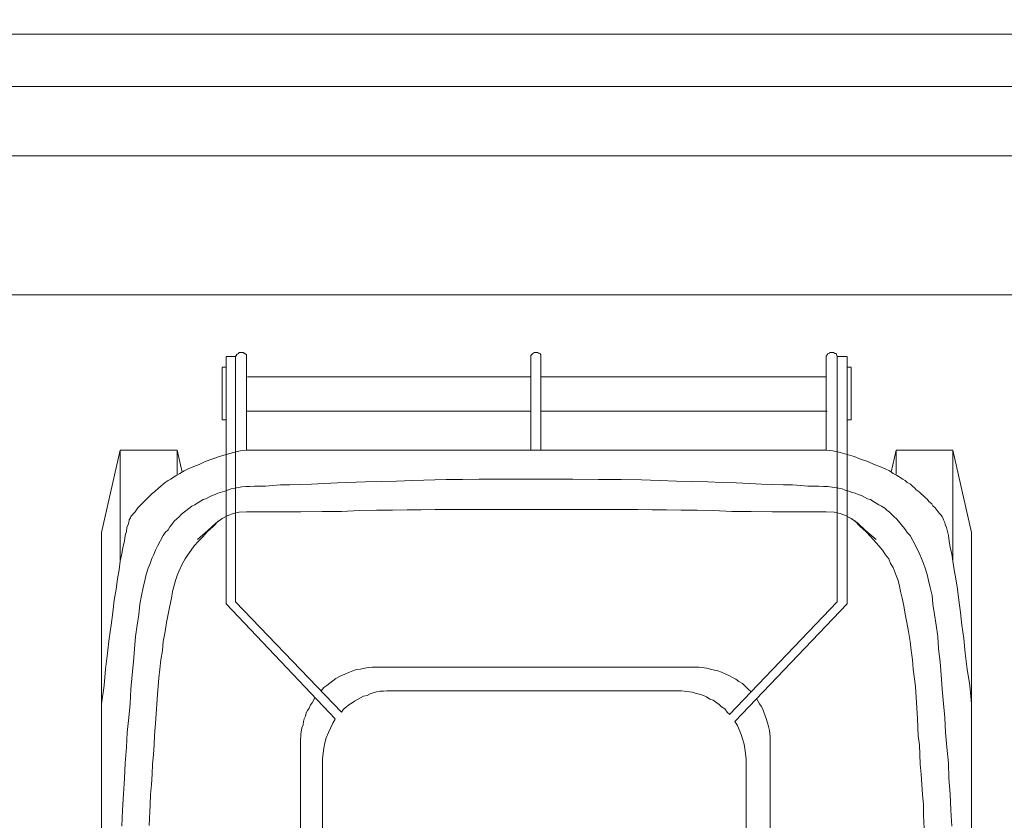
# Model space of a CAD drawing. Header units: inches. Extents: x 43593 to 117387, y -66787 to -26237.
# Tile 253 of 256: x 50150 to 50206, y -29484 to -29438. Entities that reach past the tile are written whole.
import ezdxf

# ---------------------------------------------------------------- set-up
doc = ezdxf.new("R2010")
doc.units = ezdxf.units.IN
doc.header["$MEASUREMENT"] = 0
doc.layers.get('0').update_dxf_attribs({"lineweight": 0})
doc.layers.get('Defpoints').update_dxf_attribs({"lineweight": 0})
for name, color, linetype, lineweight in [('p--kosz śmietnik', 252, 'Continuous', 0), ('p--obrzeże bet.', 252, 'Continuous', 0), ('p--wymiary-1-200', 7, 'Continuous', 0)]:
    doc.layers.add(name, color=color, linetype=linetype, lineweight=lineweight)
doc.styles.add('1-200', font='arial.ttf', dxfattribs={"width": 0.75, "height": 35})
doc.linetypes.add('OGRODZENIE1', pattern='A,0.4,-0.06,[143,RODZLIN.shx,S=0.012,R=0,X=0,Y=0],-0.06,0.4', length=0.92)
doc.dimstyles.new('1-200', dxfattribs={"dimtxt": 35, "dimasz": 10, "dimexe": 15, "dimexo": 10, "dimgap": 0.09, "dimtad": 0, "dimdsep": 46, "dimtxsty": '1-200', "dimblk": 'OBLIQUE', "dimcen": 0.09, "dimadec": 0, "dimazin": 0, "dimtfac": 1, "dimtdec": 4, "dimtix": 1, "dimtofl": 0, "dimtmove": 0, "dimatfit": 3, "dimldrblk": 'OBLIQUE', "dimfxl": 15, "dimfxlon": 1, "dimtvp": 0.7, "dimtolj": 1, "dimtzin": 0, "dimarcsym": 0})

# ---------------------------------------------------------------- blocks, each defined once
blk = doc.blocks.new('kosz120L-rzut')
at = {"linetype": 'Continuous'}
for points in [[(-16.449, 57.424), (-15.903, 57.424)], [(-16.449, 43.182), (-16.449, 57.401)], [(-15.835, 57.538), (-15.903, 57.424)], [(-15.858, 57.492), (-15.903, 57.424)], [(-15.903, 43.296), (-15.903, 57.424)], [(-15.903, 57.356), (-15.903, 57.424)], [(-15.835, 57.538), (-15.858, 57.492)], [(-15.812, 57.561), (-15.835, 57.538)], [(-15.812, 57.561), (-15.835, 57.538)], [(-15.744, 57.606), (-15.812, 57.561)], [(-15.744, 57.606), (-15.812, 57.561)], [(-15.698, 57.652), (-15.744, 57.606)], [(-15.698, 57.652), (-15.744, 57.606)], [(-15.471, 57.652), (-15.698, 57.652)], [(-15.471, 57.652), (-15.698, 57.652)], [(-15.425, 57.629), (-15.471, 57.652)], [(-15.425, 57.629), (-15.471, 57.652)], [(-15.38, 57.629), (-15.425, 57.629)], [(-15.38, 57.629), (-15.425, 57.629)], [(-15.266, 57.515), (-15.38, 57.629)], [(-15.266, 57.515), (-15.38, 57.629)], [(-15.266, 57.447), (-15.266, 57.515)], [(-15.266, 57.447), (-15.266, 57.515)], [(-15.266, 52.032), (-15.266, 57.447)], [(1.206, 57.606), (1.092, 57.492)], [(1.206, 57.606), (1.092, 57.492)], [(1.092, 57.492), (1.092, 57.424)], [(1.092, 57.492), (1.092, 57.424)], [(1.092, 57.356), (1.092, 57.424)], [(1.092, 57.356), (1.092, 52.032)], [(1.251, 57.629), (1.206, 57.606)], [(1.251, 57.629), (1.206, 57.606)], [(1.274, 57.652), (1.251, 57.629)], [(1.274, 57.652), (1.251, 57.629)], [(1.479, 57.652), (1.274, 57.652)], [(1.479, 57.652), (1.274, 57.652)], [(1.547, 57.629), (1.479, 57.652)], [(1.547, 57.629), (1.479, 57.652)], [(1.57, 57.629), (1.547, 57.629)], [(1.57, 57.629), (1.547, 57.629)], [(1.638, 57.606), (1.57, 57.629)], [(1.638, 57.606), (1.57, 57.629)], [(1.661, 57.538), (1.638, 57.606)], [(1.661, 57.538), (1.638, 57.606)], [(1.684, 57.515), (1.661, 57.538)], [(1.684, 57.515), (1.661, 57.538)], [(1.684, 57.447), (1.684, 57.515)], [(1.684, 57.447), (1.684, 57.515)], [(1.684, 52.032), (1.684, 57.447)], [(18.155, 57.515), (18.11, 57.447)], [(18.155, 57.515), (18.11, 57.447)], [(18.11, 52.032), (18.11, 57.447)], [(18.178, 57.538), (18.155, 57.515)], [(18.178, 57.538), (18.155, 57.515)], [(18.201, 57.606), (18.178, 57.538)], [(18.201, 57.606), (18.178, 57.538)], [(18.269, 57.629), (18.201, 57.606)], [(18.269, 57.629), (18.201, 57.606)], [(18.292, 57.629), (18.269, 57.629)], [(18.292, 57.629), (18.269, 57.629)], [(18.315, 57.652), (18.292, 57.629)], [(18.315, 57.652), (18.292, 57.629)], [(18.519, 57.652), (18.315, 57.652)], [(18.519, 57.652), (18.315, 57.652)], [(18.588, 57.629), (18.519, 57.652)], [(18.588, 57.629), (18.519, 57.652)], [(18.611, 57.606), (18.588, 57.629)], [(18.611, 57.606), (18.588, 57.629)], [(18.679, 57.606), (18.611, 57.606)], [(18.679, 57.606), (18.611, 57.606)], [(18.747, 57.424), (18.679, 57.606)], [(18.747, 57.424), (18.679, 57.606)], [(18.747, 43.296), (18.747, 57.424)], [(19.316, 57.424), (18.747, 57.424)], [(18.747, 57.356), (18.747, 57.424)], [(19.316, 43.182), (19.316, 57.401)], [(-16.449, 56.81), (-16.677, 56.81)], [(-16.677, 53.784), (-16.677, 56.787)], [(19.316, 56.81), (19.543, 56.81)], [(19.543, 53.784), (19.543, 56.787)], [(-2.912, 56.264), (-15.221, 56.264)], [(1.092, 56.264), (-2.912, 56.264)], [(5.802, 56.264), (1.684, 56.264)], [(5.802, 56.264), (18.11, 56.264)], [(-2.958, 54.284), (-15.266, 54.284)], [(-2.958, 54.284), (-2.912, 54.284)], [(-2.912, 54.284), (1.092, 54.284)], [(1.684, 54.284), (5.802, 54.284)], [(5.802, 54.284), (18.155, 54.284)], [(-16.449, 53.784), (-16.677, 53.784)], [(19.316, 53.784), (19.543, 53.784)], [(-22.546, 52.032), (-23.616, 47.3)], [(-22.546, 52.032), (-19.27, 52.032)], [(-22.546, 45.639), (-22.546, 52.032)], [(-19.27, 50.644), (-19.27, 52.032)], [(-19.27, 52.032), (-18.975, 50.758)], [(-17.655, 51.372), (-16.836, 51.668)], [(-16.836, 51.668), (-16.449, 51.782)], [(-16.449, 51.782), (-16.017, 51.896)], [(-16.017, 51.896), (-15.63, 51.987)], [(-15.63, 51.987), (-15.266, 52.032)], [(-15.266, 52.032), (-2.298, 52.032)], [(-15.266, 52.009), (-15.266, 52.009)], [(5.165, 52.032), (-2.298, 52.032)], [(18.11, 52.032), (5.165, 52.032)], [(18.497, 51.987), (18.11, 52.032)], [(18.11, 52.009), (18.11, 52.009)], [(18.906, 51.896), (18.497, 51.987)], [(19.725, 51.668), (18.906, 51.896)], [(20.089, 51.509), (19.725, 51.668)], [(22.137, 52.032), (21.841, 50.758)], [(25.39, 52.032), (22.137, 52.032)], [(22.137, 50.644), (22.137, 52.032)], [(25.39, 52.032), (26.482, 47.3)], [(25.39, 45.639), (25.39, 52.032)], [(-18.633, 50.963), (-18.315, 51.099)], [(-18.315, 51.099), (-17.996, 51.213)], [(-17.996, 51.213), (-17.655, 51.372)], [(20.499, 51.372), (20.089, 51.509)], [(20.863, 51.213), (20.499, 51.372)], [(21.204, 51.099), (20.863, 51.213)], [(21.5, 50.963), (21.204, 51.099)], [(-19.634, 50.371), (-19.475, 50.485)], [(-19.475, 50.485), (-19.293, 50.599)], [(-19.293, 50.599), (-19.111, 50.69)], [(-19.111, 50.69), (-18.861, 50.849)], [(-18.861, 50.849), (-18.633, 50.963)], [(21.75, 50.849), (21.5, 50.963)], [(21.955, 50.69), (21.75, 50.849)], [(22.16, 50.599), (21.955, 50.69)], [(22.524, 50.371), (22.16, 50.599)], [(-20.317, 49.871), (-20.203, 49.962)], [(-20.203, 49.962), (-20.067, 50.075)], [(-20.067, 50.075), (-19.953, 50.166)], [(-19.953, 50.166), (-19.794, 50.28)], [(-19.794, 50.28), (-19.634, 50.371)], [(-15.949, 49.848), (-15.539, 49.916)], [(-15.539, 49.916), (-15.312, 49.939)], [(-15.312, 49.939), (-15.084, 49.939)], [(-15.084, 49.939), (-14.811, 49.962)], [(-14.811, 49.962), (-14.174, 49.962)], [(-14.174, 49.962), (-13.764, 50.007)], [(-13.764, 50.007), (-13.309, 50.03)], [(-13.309, 50.03), (-12.786, 50.03)], [(-12.786, 50.03), (-12.172, 50.053)], [(-12.172, 50.053), (-11.535, 50.075)], [(-11.535, 50.075), (-10.807, 50.121)], [(-10.807, 50.121), (-10.033, 50.144)], [(-10.033, 50.144), (-8.418, 50.212)], [(-8.418, 50.212), (-7.508, 50.235)], [(-7.508, 50.235), (-6.643, 50.257)], [(-6.643, 50.257), (-5.711, 50.28)], [(-5.711, 50.28), (-3.777, 50.348)], [(-3.777, 50.348), (-2.844, 50.348)], [(-2.844, 50.348), (-1.888, 50.371)], [(-1.888, 50.371), (-0.023, 50.371)], [(3.526, 50.371), (-0.023, 50.371)], [(5.005, 50.348), (3.526, 50.371)], [(6.302, 50.348), (5.005, 50.348)], [(7.462, 50.326), (6.302, 50.348)], [(8.509, 50.28), (7.462, 50.326)], [(9.487, 50.257), (8.509, 50.28)], [(10.397, 50.235), (9.487, 50.257)], [(11.285, 50.212), (10.397, 50.235)], [(12.126, 50.166), (11.285, 50.212)], [(12.923, 50.144), (12.126, 50.166)], [(13.696, 50.121), (12.923, 50.144)], [(14.379, 50.075), (13.696, 50.121)], [(15.039, 50.053), (14.379, 50.075)], [(15.653, 50.03), (15.039, 50.053)], [(16.176, 50.03), (15.653, 50.03)], [(16.631, 50.007), (16.176, 50.03)], [(17.041, 49.962), (16.631, 50.007)], [(17.678, 49.962), (17.041, 49.962)], [(17.951, 49.939), (17.678, 49.962)], [(18.201, 49.939), (17.951, 49.939)], [(18.815, 49.848), (18.201, 49.939)], [(22.66, 50.28), (22.524, 50.371)], [(22.774, 50.166), (22.66, 50.28)], [(22.956, 50.075), (22.774, 50.166)], [(23.07, 49.962), (22.956, 50.075)], [(23.183, 49.871), (23.07, 49.962)], [(-21.523, 48.71), (-20.704, 49.529)], [(-20.704, 49.529), (-20.567, 49.643)], [(-20.567, 49.643), (-20.317, 49.871)], [(-17.45, 49.325), (-17.245, 49.416)], [(-17.245, 49.416), (-17.086, 49.484)], [(-17.086, 49.484), (-16.927, 49.552)], [(-16.927, 49.552), (-16.517, 49.666)], [(-16.517, 49.666), (-16.153, 49.802)], [(-16.153, 49.802), (-15.949, 49.848)], [(19.02, 49.802), (18.815, 49.848)], [(19.202, 49.734), (19.02, 49.802)], [(19.407, 49.666), (19.202, 49.734)], [(19.566, 49.62), (19.407, 49.666)], [(19.771, 49.552), (19.566, 49.62)], [(19.953, 49.484), (19.771, 49.552)], [(20.135, 49.416), (19.953, 49.484)], [(20.476, 49.234), (20.135, 49.416)], [(23.297, 49.757), (23.183, 49.871)], [(23.457, 49.643), (23.297, 49.757)], [(23.798, 49.302), (23.457, 49.643)], [(-19.02, 48.346), (-18.428, 48.801)], [(-18.428, 48.801), (-18.246, 48.892)], [(-18.246, 48.892), (-18.11, 48.983)], [(-18.11, 48.983), (-17.928, 49.097)], [(-17.928, 49.097), (-17.769, 49.188)], [(-17.769, 49.188), (-17.609, 49.234)], [(-17.609, 49.234), (-17.45, 49.325)], [(20.658, 49.188), (20.476, 49.234)], [(20.795, 49.097), (20.658, 49.188)], [(20.977, 48.983), (20.795, 49.097)], [(21.136, 48.892), (20.977, 48.983)], [(21.295, 48.801), (21.136, 48.892)], [(21.477, 48.688), (21.295, 48.801)], [(23.934, 49.188), (23.798, 49.302)], [(24.025, 49.074), (23.934, 49.188)], [(24.185, 48.938), (24.025, 49.074)], [(24.253, 48.824), (24.185, 48.938)], [(24.389, 48.71), (24.253, 48.824)], [(-21.955, 48.142), (-21.932, 48.21)], [(-21.932, 48.21), (-21.841, 48.301)], [(-21.841, 48.301), (-21.773, 48.392)], [(-21.773, 48.392), (-21.682, 48.483)], [(-21.682, 48.483), (-21.523, 48.71)], [(-19.157, 48.187), (-19.02, 48.346)], [(-16.677, 48.096), (-16.358, 48.278)], [(-16.358, 48.278), (-16.017, 48.392)], [(-16.017, 48.392), (-15.698, 48.46)], [(-15.698, 48.46), (-15.266, 48.483)], [(-15.266, 48.483), (-14.697, 48.483)], [(-14.857, 48.483), (-12.149, 48.483)], [(-14.174, 48.483), (-14.174, 48.483)], [(-12.149, 48.483), (-10.921, 48.506)], [(-10.921, 48.506), (-9.806, 48.506)], [(-9.806, 48.506), (-8.759, 48.551)], [(-8.759, 48.551), (-7.781, 48.574)], [(-7.781, 48.574), (-6.871, 48.574)], [(-6.871, 48.574), (-6.029, 48.597)], [(-6.029, 48.597), (-5.21, 48.597)], [(-5.21, 48.597), (-4.414, 48.619)], [(-4.414, 48.619), (-0.023, 48.619)], [(7.258, 48.619), (-0.023, 48.619)], [(8.077, 48.597), (7.258, 48.619)], [(8.896, 48.597), (8.077, 48.597)], [(9.76, 48.574), (8.896, 48.597)], [(10.67, 48.574), (9.76, 48.574)], [(11.626, 48.551), (10.67, 48.574)], [(12.672, 48.506), (11.626, 48.551)], [(13.787, 48.506), (12.672, 48.506)], [(14.993, 48.483), (13.787, 48.506)], [(17.7, 48.483), (14.993, 48.483)], [(17.041, 48.483), (17.041, 48.483)], [(18.11, 48.483), (17.587, 48.483)], [(18.565, 48.46), (18.11, 48.483)], [(18.906, 48.392), (18.565, 48.46)], [(19.225, 48.278), (18.906, 48.392)], [(19.543, 48.096), (19.225, 48.278)], [(21.591, 48.574), (21.477, 48.688)], [(21.75, 48.46), (21.591, 48.574)], [(22.023, 48.187), (21.75, 48.46)], [(24.549, 48.483), (24.389, 48.71)], [(24.64, 48.392), (24.549, 48.483)], [(24.708, 48.301), (24.64, 48.392)], [(24.776, 48.21), (24.708, 48.301)], [(24.822, 48.142), (24.776, 48.21)], [(-22.16, 47.573), (-22.091, 47.755)], [(-22.091, 47.755), (-22.046, 47.869)], [(-22.046, 47.869), (-22.023, 48.028)], [(-22.023, 48.028), (-21.955, 48.142)], [(-19.68, 47.618), (-19.566, 47.755)], [(-19.566, 47.755), (-19.43, 47.937)], [(-19.43, 47.937), (-19.293, 48.073)], [(-19.293, 48.073), (-19.157, 48.187)], [(-17.518, 47.345), (-17.2, 47.641)], [(-17.496, 47.414), (-17.041, 47.823)], [(-17.2, 47.641), (-16.881, 47.96)], [(-17.041, 47.823), (-16.677, 48.096)], [(19.93, 47.823), (19.543, 48.096)], [(20.067, 47.641), (19.748, 47.96)], [(20.362, 47.414), (19.93, 47.823)], [(20.385, 47.345), (20.067, 47.641)], [(22.16, 48.073), (22.023, 48.187)], [(22.273, 47.937), (22.16, 48.073)], [(22.433, 47.755), (22.273, 47.937)], [(22.546, 47.618), (22.433, 47.755)], [(24.867, 48.028), (24.822, 48.142)], [(24.935, 47.869), (24.867, 48.028)], [(24.958, 47.755), (24.935, 47.869)], [(25.026, 47.573), (24.958, 47.755)], [(-23.616, 37.471), (-23.616, 47.3)], [(-22.296, 46.799), (-22.251, 47.118)], [(-22.251, 47.118), (-22.182, 47.345)], [(-22.182, 47.345), (-22.16, 47.573)], [(-20.408, 46.504), (-20.067, 47.118)], [(-20.067, 47.118), (-19.953, 47.3)], [(-19.953, 47.3), (-19.794, 47.436)], [(-19.794, 47.436), (-19.68, 47.618)], [(-18.087, 46.89), (-17.496, 47.414)], [(-17.791, 47.05), (-17.518, 47.345)], [(20.977, 46.89), (20.362, 47.414)], [(20.681, 47.05), (20.385, 47.345)], [(22.683, 47.436), (22.546, 47.618)], [(22.774, 47.3), (22.683, 47.436)], [(22.933, 47.118), (22.774, 47.3)], [(23.275, 46.504), (22.933, 47.118)], [(25.14, 47.118), (25.026, 47.573)], [(25.186, 46.799), (25.14, 47.118)], [(26.482, 37.471), (26.482, 47.3)], [(-22.387, 46.435), (-22.296, 46.799)], [(-20.522, 46.276), (-20.408, 46.504)], [(-18.451, 46.276), (-18.292, 46.526)], [(-18.292, 46.526), (-18.042, 46.799)], [(-18.042, 46.799), (-17.791, 47.05)], [(21.136, 46.526), (20.681, 47.05)], [(21.341, 46.276), (21.136, 46.526)], [(23.502, 46.026), (23.275, 46.504)], [(25.254, 46.435), (25.186, 46.799)], [(-22.546, 45.639), (-22.455, 46.071)], [(-22.455, 46.071), (-22.387, 46.435)], [(-20.726, 45.798), (-20.613, 46.026)], [(-20.613, 46.026), (-20.522, 46.276)], [(-18.815, 45.775), (-18.656, 46.003)], [(-18.656, 46.003), (-18.451, 46.276)], [(21.523, 46.003), (21.341, 46.276)], [(21.705, 45.775), (21.523, 46.003)], [(23.593, 45.798), (23.502, 46.026)], [(25.345, 46.071), (25.254, 46.435)], [(25.39, 45.639), (25.345, 46.071)], [(-22.615, 45.138), (-22.546, 45.639)], [(-20.931, 45.229), (-20.817, 45.502)], [(-20.817, 45.502), (-20.726, 45.798)], [(-19.179, 45.047), (-18.952, 45.502)], [(-18.952, 45.502), (-18.815, 45.775)], [(21.818, 45.502), (21.705, 45.775)], [(21.955, 45.275), (21.818, 45.502)], [(23.707, 45.502), (23.593, 45.798)], [(23.798, 45.229), (23.707, 45.502)], [(25.481, 45.138), (25.39, 45.639)], [(-22.706, 44.615), (-22.615, 45.138)], [(-21.136, 44.524), (-21.045, 44.865)], [(-21.045, 44.865), (-20.931, 45.229)], [(-19.361, 44.524), (-19.27, 44.82)], [(-19.27, 44.82), (-19.179, 45.047)], [(22.137, 44.82), (21.955, 45.275)], [(22.251, 44.524), (22.137, 44.82)], [(23.912, 44.865), (23.798, 45.229)], [(24.003, 44.524), (23.912, 44.865)], [(25.572, 44.615), (25.481, 45.138)], [(-22.774, 44.024), (-22.706, 44.615)], [(-21.227, 44.115), (-21.136, 44.524)], [(-19.543, 43.887), (-19.361, 44.524)], [(22.319, 44.206), (22.251, 44.524)], [(24.094, 44.115), (24.003, 44.524)], [(25.663, 44.024), (25.572, 44.615)], [(-22.888, 43.387), (-22.774, 44.024)], [(-21.409, 43.159), (-21.318, 43.66)], [(-21.318, 43.66), (-21.227, 44.115)], [(-19.589, 43.5), (-19.543, 43.887)], [(22.387, 43.887), (22.319, 44.206)], [(22.478, 43.5), (22.387, 43.887)], [(24.207, 43.66), (24.094, 44.115)], [(24.253, 43.159), (24.207, 43.66)], [(25.754, 43.387), (25.663, 44.024)], [(-22.979, 42.681), (-22.888, 43.387)], [(-21.477, 42.568), (-21.409, 43.159)], [(-19.68, 43.068), (-19.589, 43.5)], [(-10.17, 36.561), (-16.449, 43.182)], [(-9.806, 36.948), (-15.903, 43.296)], [(12.536, 36.811), (18.747, 43.296)], [(12.854, 36.402), (19.316, 43.182)], [(22.569, 43.068), (22.478, 43.5)], [(24.344, 42.568), (24.253, 43.159)], [(25.845, 42.681), (25.754, 43.387)], [(-23.07, 41.953), (-22.979, 42.681)], [(-21.568, 41.953), (-21.477, 42.568)], [(-19.885, 42.113), (-19.794, 42.59)], [(-19.794, 42.59), (-19.68, 43.068)], [(22.66, 42.59), (22.569, 43.068)], [(22.751, 42.113), (22.66, 42.59)], [(24.435, 41.953), (24.344, 42.568)], [(25.914, 41.953), (25.845, 42.681)], [(-19.953, 41.589), (-19.885, 42.113)], [(22.842, 41.589), (22.751, 42.113)], [(-23.183, 41.18), (-23.07, 41.953)], [(-21.659, 41.293), (-21.568, 41.953)], [(-20.067, 41.02), (-19.953, 41.589)], [(22.933, 41.02), (22.842, 41.589)], [(24.526, 41.293), (24.435, 41.953)], [(26.027, 41.18), (25.914, 41.953)], [(-23.275, 40.338), (-23.183, 41.18)], [(-21.727, 40.588), (-21.659, 41.293)], [(-20.112, 40.497), (-20.067, 41.02)], [(23.001, 40.497), (22.933, 41.02)], [(24.571, 40.588), (24.526, 41.293)], [(26.118, 40.338), (26.027, 41.18)], [(-23.388, 39.428), (-23.275, 40.338)], [(-21.773, 39.837), (-21.727, 40.588)], [(-20.203, 39.951), (-20.112, 40.497)], [(23.07, 39.951), (23.001, 40.497)], [(24.662, 39.837), (24.571, 40.588)], [(26.232, 39.428), (26.118, 40.338)], [(-21.864, 39.087), (-21.773, 39.837)], [(-20.271, 39.428), (-20.203, 39.951)], [(23.115, 39.428), (23.07, 39.951)], [(24.731, 39.087), (24.662, 39.837)], [(-23.479, 38.472), (-23.388, 39.428)], [(-20.317, 38.927), (-20.271, 39.428)], [(-9.556, 39.155), (-9.715, 39.087)], [(-9.556, 39.155), (-9.715, 39.087)], [(-9.351, 39.246), (-9.556, 39.155)], [(-9.351, 39.246), (-9.556, 39.155)], [(-9.146, 39.314), (-9.351, 39.246)], [(-9.146, 39.314), (-9.351, 39.246)], [(-8.941, 39.405), (-9.146, 39.314)], [(-8.941, 39.405), (-9.146, 39.314)], [(-8.714, 39.428), (-8.941, 39.405)], [(-8.714, 39.428), (-8.941, 39.405)], [(-8.463, 39.473), (-8.714, 39.428)], [(-8.463, 39.473), (-8.714, 39.428)], [(-8.259, 39.519), (-8.463, 39.473)], [(-8.259, 39.519), (-8.463, 39.473)], [(-8.031, 39.542), (-8.259, 39.519)], [(-8.031, 39.542), (-8.259, 39.519)], [(-7.826, 39.542), (-8.031, 39.542)], [(-7.826, 39.542), (-8.031, 39.542)], [(-7.826, 39.542), (10.579, 39.542)], [(10.784, 39.542), (10.557, 39.542)], [(10.784, 39.542), (10.557, 39.542)], [(11.239, 39.473), (10.784, 39.542)], [(11.239, 39.473), (10.784, 39.542)], [(11.444, 39.428), (11.239, 39.473)], [(11.444, 39.428), (11.239, 39.473)], [(11.671, 39.36), (11.444, 39.428)], [(11.671, 39.36), (11.444, 39.428)], [(11.876, 39.314), (11.671, 39.36)], [(11.876, 39.314), (11.671, 39.36)], [(12.081, 39.246), (11.876, 39.314)], [(12.081, 39.246), (11.876, 39.314)], [(12.331, 39.132), (12.081, 39.246)], [(12.331, 39.132), (12.081, 39.246)], [(12.536, 39.041), (12.331, 39.132)], [(12.536, 39.041), (12.331, 39.132)], [(23.252, 38.427), (23.115, 39.428)], [(26.369, 38.472), (26.232, 39.428)], [(-21.932, 38.268), (-21.864, 39.087)], [(-20.362, 38.427), (-20.317, 38.927)], [(-10.306, 38.745), (-10.648, 38.472)], [(-10.306, 38.745), (-10.648, 38.472)], [(-10.124, 38.882), (-10.306, 38.745)], [(-10.124, 38.882), (-10.306, 38.745)], [(-9.92, 38.996), (-10.124, 38.882)], [(-9.92, 38.996), (-10.124, 38.882)], [(-9.715, 39.087), (-9.92, 38.996)], [(-9.715, 39.087), (-9.92, 38.996)], [(12.741, 38.927), (12.536, 39.041)], [(12.741, 38.927), (12.536, 39.041)], [(12.9, 38.836), (12.741, 38.927)], [(12.9, 38.836), (12.741, 38.927)], [(13.082, 38.7), (12.9, 38.836)], [(13.082, 38.7), (12.9, 38.836)], [(13.287, 38.586), (13.082, 38.7)], [(13.287, 38.586), (13.082, 38.7)], [(13.605, 38.268), (13.287, 38.586)], [(13.605, 38.268), (13.287, 38.586)], [(24.776, 38.268), (24.731, 39.087)], [(-23.616, 37.426), (-23.479, 38.472)], [(-21.978, 37.426), (-21.932, 38.268)], [(-20.408, 37.972), (-20.362, 38.427)], [(-10.83, 38.359), (-10.966, 38.177)], [(-10.83, 38.359), (-10.966, 38.177)], [(-10.648, 38.472), (-10.83, 38.359)], [(-10.648, 38.472), (-10.83, 38.359)], [(-8.145, 37.995), (-8.327, 37.904)], [(-8.145, 37.995), (-8.327, 37.904)], [(-7.986, 38.063), (-8.145, 37.995)], [(-7.986, 38.063), (-8.145, 37.995)], [(-7.781, 38.108), (-7.986, 38.063)], [(-7.781, 38.108), (-7.986, 38.063)], [(-7.576, 38.154), (-7.781, 38.108)], [(-7.576, 38.154), (-7.781, 38.108)], [(-7.394, 38.154), (-7.576, 38.154)], [(-7.394, 38.154), (-7.576, 38.154)], [(-7.189, 38.177), (-7.394, 38.154)], [(-7.189, 38.177), (-7.394, 38.154)], [(-6.985, 38.177), (-7.189, 38.177)], [(-6.985, 38.177), (-7.189, 38.177)], [(-6.985, 38.177), (9.578, 38.177)], [(9.783, 38.177), (9.578, 38.177)], [(9.783, 38.177), (9.578, 38.177)], [(10.397, 38.086), (9.783, 38.177)], [(10.397, 38.086), (9.783, 38.177)], [(10.625, 38.017), (10.397, 38.086)], [(10.625, 38.017), (10.397, 38.086)], [(10.807, 37.972), (10.625, 38.017)], [(10.807, 37.972), (10.625, 38.017)], [(13.787, 38.108), (13.605, 38.268)], [(13.787, 38.108), (13.605, 38.268)], [(23.366, 36.561), (23.252, 38.427)], [(24.867, 37.426), (24.776, 38.268)], [(26.482, 37.426), (26.369, 38.472)], [(-23.616, 2.275), (-23.616, 37.426)], [(-22.046, 36.629), (-21.978, 37.426)], [(-20.499, 36.561), (-20.408, 37.972)], [(-11.489, 37.471), (-11.58, 37.358)], [(-11.489, 37.471), (-11.58, 37.358)], [(-11.33, 37.767), (-11.489, 37.471)], [(-11.33, 37.767), (-11.489, 37.471)], [(-9.191, 37.471), (-9.374, 37.358)], [(-9.191, 37.471), (-9.374, 37.358)], [(-9.055, 37.585), (-9.191, 37.471)], [(-9.055, 37.585), (-9.191, 37.471)], [(-8.532, 37.858), (-9.055, 37.585)], [(-8.532, 37.858), (-9.055, 37.585)], [(-8.327, 37.904), (-8.532, 37.858)], [(-8.327, 37.904), (-8.532, 37.858)], [(11.034, 37.904), (10.807, 37.972)], [(11.034, 37.904), (10.807, 37.972)], [(11.216, 37.835), (11.034, 37.904)], [(11.216, 37.835), (11.034, 37.904)], [(11.398, 37.699), (11.216, 37.835)], [(11.398, 37.699), (11.216, 37.835)], [(11.603, 37.631), (11.398, 37.699)], [(11.603, 37.631), (11.398, 37.699)], [(11.944, 37.38), (11.603, 37.631)], [(11.944, 37.38), (11.603, 37.631)], [(14.265, 37.426), (14.106, 37.699)], [(14.265, 37.426), (14.106, 37.699)], [(14.356, 37.289), (14.265, 37.426)], [(14.356, 37.289), (14.265, 37.426)], [(24.935, 36.629), (24.867, 37.426)], [(26.482, 2.275), (26.482, 37.426)], [(-11.831, 36.902), (-11.876, 36.72)], [(-11.831, 36.902), (-11.876, 36.72)], [(-11.762, 37.039), (-11.831, 36.902)], [(-11.762, 37.039), (-11.831, 36.902)], [(-11.671, 37.176), (-11.762, 37.039)], [(-11.671, 37.176), (-11.762, 37.039)], [(-11.58, 37.358), (-11.671, 37.176)], [(-11.58, 37.358), (-11.671, 37.176)], [(-9.692, 37.107), (-9.806, 36.948)], [(-9.692, 37.107), (-9.806, 36.948)], [(-9.51, 37.244), (-9.692, 37.107)], [(-9.51, 37.244), (-9.692, 37.107)], [(-9.374, 37.358), (-9.51, 37.244)], [(-9.374, 37.358), (-9.51, 37.244)], [(12.081, 37.244), (11.944, 37.38)], [(12.081, 37.244), (11.944, 37.38)], [(12.263, 37.13), (12.081, 37.244)], [(12.263, 37.13), (12.081, 37.244)], [(12.399, 36.948), (12.263, 37.13)], [(12.399, 36.948), (12.263, 37.13)], [(12.559, 36.811), (12.399, 36.948)], [(12.559, 36.811), (12.399, 36.948)], [(14.447, 37.153), (14.356, 37.289)], [(14.447, 37.153), (14.356, 37.289)], [(14.675, 36.516), (14.447, 37.153)], [(14.675, 36.516), (14.447, 37.153)], [(-22.137, 35.765), (-22.046, 36.629)], [(-20.567, 35.583), (-20.499, 36.561)], [(-11.99, 36.402), (-12.013, 36.22)], [(-11.99, 36.402), (-12.013, 36.22)], [(-11.944, 36.561), (-11.99, 36.402)], [(-11.944, 36.561), (-11.99, 36.402)], [(-11.876, 36.72), (-11.944, 36.561)], [(-11.876, 36.72), (-11.944, 36.561)], [(-10.306, 36.311), (-10.443, 36.015)], [(-10.306, 36.311), (-10.443, 36.015)], [(-10.17, 36.538), (-10.306, 36.311)], [(-10.17, 36.538), (-10.306, 36.311)], [(12.991, 36.174), (12.854, 36.402)], [(12.991, 36.174), (12.854, 36.402)], [(14.766, 36.197), (14.675, 36.516)], [(14.766, 36.197), (14.675, 36.516)], [(23.411, 35.583), (23.366, 36.561)], [(24.981, 35.765), (24.935, 36.629)], [(-22.182, 34.923), (-22.137, 35.765)], [(-12.104, 35.901), (-12.149, 35.697)], [(-12.104, 35.901), (-12.149, 35.697)], [(-12.081, 36.038), (-12.104, 35.901)], [(-12.081, 36.038), (-12.104, 35.901)], [(-12.013, 36.22), (-12.081, 36.038)], [(-12.013, 36.22), (-12.081, 36.038)], [(-10.557, 35.765), (-10.693, 35.469)], [(-10.557, 35.765), (-10.693, 35.469)], [(-10.443, 36.015), (-10.557, 35.765)], [(-10.443, 36.015), (-10.557, 35.765)], [(13.218, 35.651), (12.991, 36.174)], [(13.218, 35.651), (12.991, 36.174)], [(14.834, 35.879), (14.766, 36.197)], [(14.834, 35.879), (14.766, 36.197)], [(14.879, 35.515), (14.834, 35.879)], [(14.879, 35.515), (14.834, 35.879)], [(25.049, 34.923), (24.981, 35.765)], [(-20.59, 35.06), (-20.567, 35.583)], [(-12.149, 35.56), (-12.172, 35.378)], [(-12.149, 35.56), (-12.172, 35.378)], [(-12.172, 35.378), (-12.172, 35.196)], [(-12.172, 35.378), (-12.172, 35.196)], [(-12.172, 16.836), (-12.172, 35.196)], [(-12.149, 35.697), (-12.149, 35.56)], [(-12.149, 35.697), (-12.149, 35.56)], [(-10.761, 35.173), (-10.83, 34.878)], [(-10.761, 35.173), (-10.83, 34.878)], [(-10.693, 35.469), (-10.761, 35.173)], [(-10.693, 35.469), (-10.761, 35.173)], [(13.287, 35.401), (13.218, 35.651)], [(13.287, 35.401), (13.218, 35.651)], [(13.378, 35.105), (13.287, 35.401)], [(13.378, 35.105), (13.287, 35.401)], [(14.879, 35.196), (14.879, 35.515)], [(14.879, 35.196), (14.879, 35.515)], [(14.879, 35.196), (14.879, 16.836)], [(23.479, 35.06), (23.411, 35.583)], [(-22.251, 34.013), (-22.182, 34.923)], [(-20.635, 34.514), (-20.59, 35.06)], [(-10.83, 34.878), (-10.852, 34.582)], [(-10.83, 34.878), (-10.852, 34.582)], [(13.423, 34.855), (13.378, 35.105)], [(13.423, 34.855), (13.378, 35.105)], [(13.491, 34.263), (13.423, 34.855)], [(13.491, 34.263), (13.423, 34.855)], [(23.525, 33.945), (23.479, 35.06)], [(25.14, 34.013), (25.049, 34.923)], [(-20.681, 33.945), (-20.635, 34.514)], [(-10.852, 34.582), (-10.898, 34.263)], [(-10.852, 34.582), (-10.898, 34.263)], [(-10.898, 17.723), (-10.898, 34.263)], [(-10.898, 34.263), (-10.898, 34.263)], [(-10.898, 34.263), (-10.898, 34.263)], [(13.491, 34.263), (13.491, 17.723)], [(-22.296, 33.126), (-22.251, 34.013)], [(-20.704, 33.376), (-20.681, 33.945)], [(23.57, 33.376), (23.525, 33.945)], [(25.163, 33.126), (25.14, 34.013)], [(-22.364, 32.238), (-22.296, 33.126)], [(-20.749, 32.785), (-20.704, 33.376)], [(23.616, 32.785), (23.57, 33.376)], [(25.254, 32.238), (25.163, 33.126)], [(-20.795, 32.193), (-20.749, 32.785)], [(23.661, 32.193), (23.616, 32.785)], [(-22.41, 31.306), (-22.364, 32.238)], [(-20.817, 31.601), (-20.795, 32.193)], [(23.707, 31.601), (23.661, 32.193)], [(25.277, 31.306), (25.254, 32.238)], [(-22.455, 30.373), (-22.41, 31.306)], [(-20.886, 30.418), (-20.817, 31.601)], [(23.707, 31.01), (23.707, 31.601)], [(25.345, 30.373), (25.277, 31.306)], [(23.775, 29.85), (23.707, 31.01)]]:
    blk.add_lwpolyline(points, dxfattribs=at)
blk = doc.blocks.new('_OBLIQUE')
at = {"color": 0, "linetype": 'ByBlock', "lineweight": -2}
for p, q in [((-0.5, -0.5), (0.5, 0.5)), ((0, 0), (0, 0))]:
    blk.add_line(p, q, dxfattribs=at)
blk = doc.blocks.new('*D2406')
at = {"layer": 'Defpoints', "color": 0}
for p in [(50272.61, -29392.345), (50017.61, -29445.39), (50272.61, -29452.15)]:
    blk.add_point(p, dxfattribs=at)
at = {"layer": 'p--wymiary-1-200', "color": 0, "lineweight": -2}
for p, q in [((50017.61, -29407.345), (50017.61, -29377.345)), ((50272.61, -29407.345), (50272.61, -29377.345)), ((50017.61, -29392.345), (50272.61, -29392.345))]:
    blk.add_line(p, q, dxfattribs=at)
at = {"layer": 'p--wymiary-1-200', "color": 0, "lineweight": -2, "xscale": 10, "yscale": 10, "zscale": 10, "rotation": 180}
blk.add_blockref('_OBLIQUE', (50017.61, -29392.345), dxfattribs=at)
at = {"layer": 'p--wymiary-1-200', "color": 0, "lineweight": -2, "xscale": 10, "yscale": 10, "zscale": 10}
blk.add_blockref('_OBLIQUE', (50272.61, -29392.345), dxfattribs=at)
at = {"layer": 'p--wymiary-1-200', "color": 0, "linetype": 'Continuous', "ltscale": 8, "insert": (50145.11, -29367.331), "char_height": 35, "attachment_point": 5, "style": '1-200'}
blk.add_mtext('\\A1;255', dxfattribs=at)
blk = doc.blocks.new('*D2407')
at = {"layer": 'Defpoints', "color": 0}
for p in [(50272.61, -29453.39), (50233.736, -29603.39), (50272.61, -29603.39)]:
    blk.add_point(p, dxfattribs=at)
at = {"layer": 'p--wymiary-1-200', "color": 0, "lineweight": -2}
for p, q in [((50248.736, -29453.39), (50218.736, -29453.39)), ((50233.736, -29453.39), (50233.736, -29603.39)), ((50248.736, -29603.39), (50218.736, -29603.39))]:
    blk.add_line(p, q, dxfattribs=at)
at = {"layer": 'p--wymiary-1-200', "color": 0, "lineweight": -2, "xscale": 10, "yscale": 10, "zscale": 10}
for p, rotation in [((50233.736, -29453.39), 90), ((50233.736, -29603.39), 270)]:
    blk.add_blockref('_OBLIQUE', p, dxfattribs=dict(at, rotation=rotation))
at = {"layer": 'p--wymiary-1-200', "color": 0, "linetype": 'Continuous', "ltscale": 8, "insert": (50208.722, -29528.39), "char_height": 35, "attachment_point": 5, "rotation": 90, "style": '1-200'}
blk.add_mtext('\\A1;150', dxfattribs=at)

msp = doc.modelspace()

# ---------------------------------------------------------------- linework, layer by layer
at = {"linetype": 'OGRODZENIE1', "ltscale": 12}
msp.add_lwpolyline([(50287.61, -29618.39), (50287.61, -29438.39), (50022.61, -29438.39)], dxfattribs=at)
at = {"linetype": 'Continuous', "ltscale": 8}
msp.add_lwpolyline([(50284.61, -29615.39), (50284.61, -29441.39), (50025.61, -29441.39)], dxfattribs=at)
at = {"layer": 'p--obrzeże bet.', "linetype": 'Continuous', "ltscale": 35}
for p, q in [((50280.61, -29445.39), (50017.61, -29445.39)), ((50272.61, -29453.39), (50009.61, -29453.39))]:
    msp.add_line(p, q, dxfattribs=at)

# ---------------------------------------------------------------- block references
at = {"layer": 'p--kosz śmietnik', "rotation": 359.9999999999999}
msp.add_blockref('kosz120L-rzut', (50178.117, -29514.376), dxfattribs=at)

# ---------------------------------------------------------------- dimensions: what is measured, and where the dimension line sits
at = {"layer": 'p--wymiary-1-200'}
dim = msp.add_linear_dim(base=(50272.61, -29392.345), p1=(50017.61, -29445.39), p2=(50272.61, -29452.15), dimstyle='1-200', override={"dimtxt": 35}, dxfattribs=at)
dim.commit()
dim.dimension.update_dxf_attribs({"geometry": '*D2406', "text_midpoint": (50145.11, -29367.331)})
dim = msp.add_linear_dim(base=(50233.736, -29603.39), p1=(50272.61, -29453.39), p2=(50272.61, -29603.39), angle=90, dimstyle='1-200', override={"dimtxt": 35}, dxfattribs=at)
dim.commit()
dim.dimension.update_dxf_attribs({"geometry": '*D2407', "text_midpoint": (50208.722, -29528.39)})

doc.saveas('drawing.dxf')
